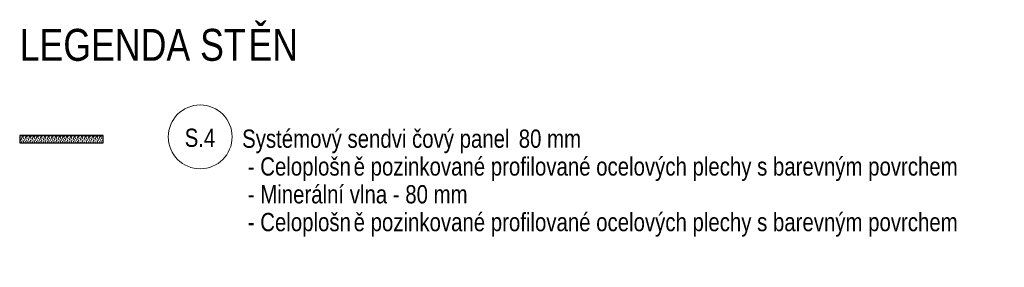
# Model space of a CAD drawing. Header units: millimetres. Extents: x 904 to 77457, y -21804 to 19735.
# Tile 11 of 13: x 56259 to 67052, y -4799 to -2084. Entities that reach past the tile are written whole.
import ezdxf

# ---------------------------------------------------------------- set-up
doc = ezdxf.new("R2010")
doc.units = ezdxf.units.MM
for name, color, linetype, lineweight in [('CA_POHHRA25', 7, 'Continuous', 13), ('CA_REZY', 1, 'Continuous', 25), ('CA_SRAFY', 9, 'Continuous', 25), ('CA_TEXT25', 7, 'Continuous', 9)]:
    doc.layers.add(name, color=color, linetype=linetype, lineweight=lineweight)
doc.styles.add('Arial_1', font='arial.ttf', dxfattribs={"width": 0.8, "height": 200})
doc.styles.add('Arial_4', font='arial.ttf', dxfattribs={"width": 0.8, "height": 350})

# ---------------------------------------------------------------- blocks, each defined once
blk = doc.blocks.new('Family - ___-2551678-LEGENDA STĚN - ETAPA2 - V3')
at = {"layer": 'CA_SRAFY', "lineweight": 9}
h = blk.add_hatch(dxfattribs=at)
h.set_pattern_fill('FP_20', color=256, angle=-198.43, style=0, pattern_type=2)
h.set_pattern_definition([(341.57, (4.338, -3357.768), (40.64254, 0.0032), [6.096, -283.058, 32.106, 0]), (198.43, (14.498, -3357.768), (40.64254, -0.0032), [6.096, -283.058, 31.648, 0]), (288.43, (4.338, -3357.768), (-20.31297, 101.60858), [96.368, -224.892]), (251.57, (14.498, -3357.768), (-20.31297, -101.60858), [96.368, -224.892])])
h.paths.add_polyline_path([(-448, -3433), (467, -3433), (467, -3353), (-448, -3353)])
at = {"layer": 'CA_REZY'}
for p, q in [((467, -3353), (-448, -3353)), ((-448, -3353), (-448, -3433)), ((-448, -3433), (467, -3433)), ((467, -3433), (467, -3353))]:
    blk.add_line(p, q, dxfattribs=at)
blk = doc.blocks.new('HP_Bublina_obecná_03 - HP_Bublina_obecná_03-434123-LEGENDA STĚN - ETAPA2 - V3')
at = {"layer": 'CA_TEXT25'}
blk.add_circle((1531, -3369), 350, dxfattribs=at)

msp = doc.modelspace()

# ---------------------------------------------------------------- block references
at = {"layer": 'CA_POHHRA25'}
msp.add_blockref('Family - ___-2551678-LEGENDA STĚN - ETAPA2 - V3', (56706.8, 0), dxfattribs=at)
at = {"layer": 'CA_TEXT25'}
msp.add_blockref('HP_Bublina_obecná_03 - HP_Bublina_obecná_03-434123-LEGENDA STĚN - ETAPA2 - V3', (56706.8, 0), dxfattribs=at)

# ---------------------------------------------------------------- texts
at = {"layer": 'CA_TEXT25', "insert": (56259, -2185.2), "char_height": 350, "width": 3039.999, "attachment_point": 1, "style": 'Arial_4', "bg_fill": 3, "box_fill_scale": 1.25, "bg_fill_color": 256, "bg_fill_true_color": 13158600, "bg_fill_transparency": 0}
msp.add_mtext('LEGENDA ST', dxfattribs=at)
at = {"layer": 'CA_TEXT25', "char_height": 200, "attachment_point": 1, "style": 'Arial_1'}
for s, insert, width in [('S.4', (58067.9, -3278.4), 416.877), ('Systémový sendvi', (58697.4, -3288.7), 2257.552), ('čový panel ', (60560.1, -3288.7), 1417.383), ('80 mm', (61729.6, -3288.7), 846.582), ('ě pozinkované profilované ocelových plechy s barevným povrchem ', (59919.8, -3593.5), 8350.377), (' - Celoplošn', (58697.4, -3593.5), 1481.518), (' - Minerální vlna - 80 mm', (58697.4, -3898.3), 3065.653), ('ě pozinkované profilované ocelových plechy s barevným povrchem ', (59919.8, -4203.1), 8350.377), (' - Celoplošn', (58697.4, -4203.1), 1481.518)]:
    msp.add_mtext(s, dxfattribs=dict(at, insert=insert, width=width))

# ---------------------------------------------------------------- next in the draw order: texts
at = {"layer": 'CA_TEXT25', "insert": (58767.3, -2185.2), "char_height": 350, "width": 667.004, "attachment_point": 1, "style": 'Arial_4', "bg_fill": 3, "box_fill_scale": 1.25, "bg_fill_color": 256, "bg_fill_true_color": 13158600, "bg_fill_transparency": 0}
msp.add_mtext('ĚN', dxfattribs=at)

doc.saveas('drawing.dxf')
